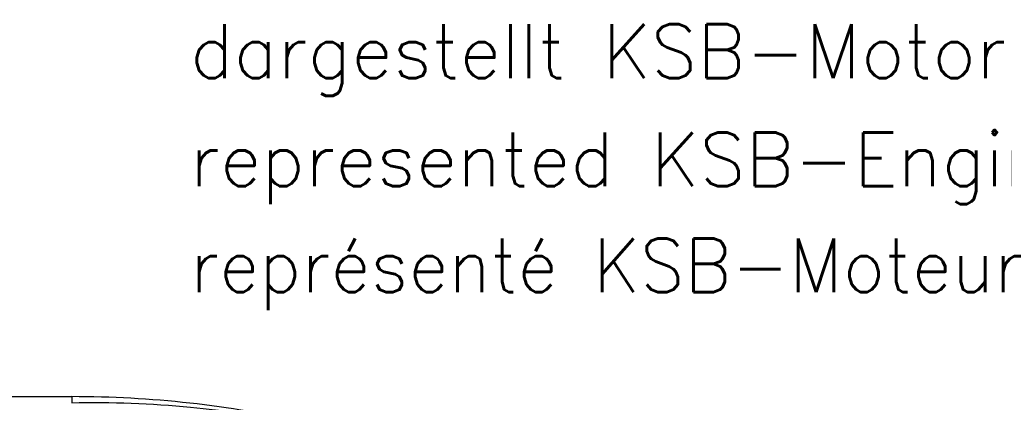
# Model space of a CAD drawing. Header units: millimetres. Extents: x 0 to 5940, y 0 to 4200.
# Tile 49 of 56: x 3056 to 3513, y 2500 to 2678. Entities that reach past the tile are written whole.
import ezdxf

# ---------------------------------------------------------------- set-up
doc = ezdxf.new("R2010")
doc.units = ezdxf.units.MM
doc.header["$LTSCALE"] = 50
doc.layers.add('02-LINIE-035', color=2, linetype='CONTINUOUS')
doc.layers.add('10-TEXT-025', color=1, linetype='CONTINUOUS')
doc.styles.add('ACA_NORM', font='ROMANS.SHX')

msp = doc.modelspace()

# ---------------------------------------------------------------- linework, layer by layer
at = {"layer": '02-LINIE-035'}
for p, q in [((2838.07, 2502.53), (3080.15, 2502.53)), ((3080.15, 2502.53), (3080.15, 2499.67))]:
    msp.add_line(p, q, dxfattribs=at)
msp.add_arc((3080.15, 2002.53), 500, 77.4174, 90, dxfattribs=at)
msp.add_open_spline([(3080.15, 2499.67), (3098.56, 2500.1), (3117.04, 2499.41), (3135.36, 2497.64), (3150.76, 2496.16), (3166.08, 2493.91), (3181.31, 2490.91), (3184.41, 2490.3), (3187.51, 2489.66), (3190.6, 2488.99)], degree=3, knots=[0, 0, 0, 0, 0.497038, 0.497038, 0.497038, 0.91486, 0.91486, 0.91486, 1, 1, 1, 1], dxfattribs=at)

# ---------------------------------------------------------------- texts
at = {"layer": '10-TEXT-025', "style": 'ACA_NORM'}
for s, p in [('dargestellt KSB-Motor', (3135.03, 2650.66)), ('represented KSB-Engine 224XEG (KA16)', (3135.03, 2600.38)), ('représenté KSB-Moteur', (3135.03, 2551.12))]:
    msp.add_text(s, height=25, dxfattribs=at).set_placement(p)

doc.saveas('drawing.dxf')
